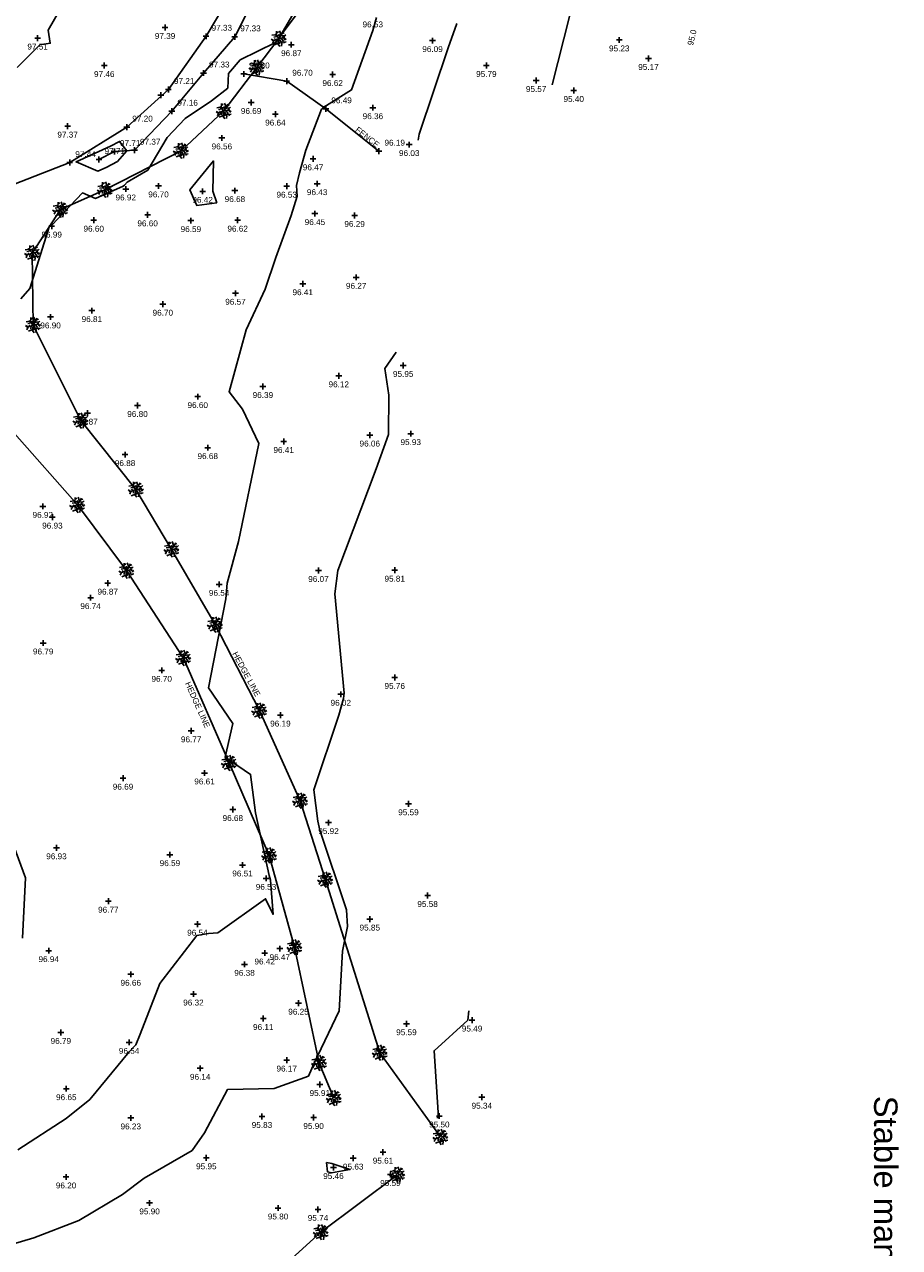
# Model space of a CAD drawing. Header units: metres. Extents: x 610185 to 614128, y 655663 to 660921.
# Tile 58 of 94: x 613194 to 613306, y 657844 to 658001. Entities that reach past the tile are written whole.
import ezdxf
from ezdxf.enums import TextEntityAlignment as Align

# ---------------------------------------------------------------- set-up
doc = ezdxf.new("R2010")
doc.units = ezdxf.units.M
doc.header["$MEASUREMENT"] = 0
for name, color, linetype in [('3D_FENCE_ELEVATION', 7, 'Continuous'), ('3D_FENCE_LINE', 7, 'FENCELINE1'), ('3D_FENCE_SYMBOL', 7, 'Continuous'), ('CONTOUR_ELEVATION', 56, 'Continuous'), ('CONTOUR_MJR', 34, 'Continuous'), ('CONTOUR_MJR_LABELS', 56, 'Continuous'), ('CONTOUR_MNR', 53, 'Continuous'), ('CONTOUR_SYMBOL', 56, 'Continuous'), ('DETAIL_DES', 250, 'Continuous'), ('HEDGE_LINE', 93, 'Continuous'), ('HEDGE_SYMBOL', 93, 'Continuous'), ('HELP_POINT', 250, 'Continuous'), ('TEXTS', 7, 'Continuous')]:
    doc.layers.add(name, color=color, linetype=linetype)
doc.styles.add('REGULAR', font='swissl.ttf')
doc.linetypes.add('FENCELINE1', pattern='A,6.35,-2.54,[133,ltypeshp.shx,S=2.54,R=0,X=-2.54,Y=0],-2.54,25.4', length=36.83)

# ---------------------------------------------------------------- blocks, each defined once
blk = doc.blocks.new('092')
at = {"color": 0, "linetype": 'Continuous'}
for p, q in [((-0.23, 0.25), (-0.46, 0.21)), ((-0.13, 0.13), (-0.34, 0.1)), ((-0.2, -0.08), (-0.28, 0.01)), ((-0.04, 0.03), (-0.26, 0.29)), ((-0.17, 0.18), (-0.15, 0.48)), ((-0.16, 0.35), (-0.04, 0.44)), ((-0.1, 0.1), (-0.09, 0.24)), ((0.05, 0.08), (-0.01, 0.28)), ((0.03, 0.05), (0.26, 0.43)), ((0.14, 0.24), (0.04, 0.5)), ((0.06, 0), (0.37, 0.07)), ((0.1, 0.17), (0.33, 0.2)), ((0.14, 0.02), (0.28, -0.16)), ((0.2, 0.33), (0.34, 0.37)), ((0.2, 0.04), (0.43, 0.25)), ((0.28, 0.05), (0.42, -0.1)), ((0.37, -0.05), (0.47, 0.01)), ((-0.32, -0.12), (-0.5, -0.03)), ((-0.4, -0.08), (-0.46, -0.13)), ((-0.32, -0.12), (-0.4, -0.3)), ((-0.05, -0.02), (-0.32, -0.12)), ((-0.04, -0.29), (-0.31, -0.4)), ((-0.14, -0.06), (-0.15, -0.24)), ((-0.01, -0.06), (-0.05, -0.36)), ((-0.05, -0.36), (0.05, -0.5)), ((-0.03, -0.21), (0.06, -0.33)), ((0.04, -0.05), (0.18, -0.3)), ((0.09, -0.14), (0.08, -0.25)), ((0.14, -0.23), (0.46, -0.21)), ((0.18, -0.3), (0.16, -0.48)), ((0.31, -0.22), (0.36, -0.3))]:
    blk.add_line(p, q, dxfattribs=at)
blk = doc.blocks.new('S061')
at = {"color": 0, "linetype": 'Continuous'}
for p, q in [((-0.5, 0), (0.5, 0)), ((0, -0.5), (0, 0.5))]:
    blk.add_line(p, q, dxfattribs=at)

msp = doc.modelspace()

# ---------------------------------------------------------------- linework, layer by layer
at = {"layer": '3D_FENCE_LINE'}
for points in [[(613203.17, 657983.33, 97.71), (613205.15, 657984.36, 97.71), (613207.71, 657984.52, 97.37), (613212.5, 657989.51, 97.16), (613216.55, 657994.4, 97.33), (613220.54, 657999.02, 97.33), (613230.72, 658019.33, 97.33), (613231.67, 658025.46, 97.42), (613235.25, 658034.88, 97.39), (613239.27, 658039.93, 97.05), (613241.24, 658049.98, 97.12), (613241.58, 658054.92, 97.28), (613243.63, 658069.97, 97.49), (613243.54, 658077.95, 97.51), (613243.69, 658085.86, 97.62)], [(613100.09, 658002.43, 100), (613120.6, 657996.56, 99.28), (613125.36, 657994.81, 99.08), (613135.62, 657991.63, 98.76), (613141.28, 657989.71, 98.51), (613151.86, 657986.69, 98.13), (613159.54, 657984.6, 97.95), (613167.34, 657982.3, 97.74), (613176.62, 657978.95, 97.5), (613182.72, 657977.28, 97.39), (613187.99, 657975.47, 97.23), (613190.42, 657979.44, 97.35), (613199.43, 657982.94, 97.44), (613206.73, 657987.48, 97.2), (613212.05, 657992.28, 97.21), (613216.87, 657999.1, 97.33), (613222.8, 658009.08, 97.48)], [(613221.69, 657994.28, 96.8), (613227.2, 657993.35, 96.7), (613232.2, 657989.82, 96.49), (613239, 657984.4, 96.19)]]:
    msp.add_polyline3d(points, dxfattribs=at)
at = {"layer": 'CONTOUR_MJR'}
for points in [[(613192.7, 657995.11, 97.5), (613195.61, 657998.02, 97.5), (613196.93, 657998.2, 97.5), (613196.66, 657999.87, 97.5), (613199.73, 658005.24, 97.5)], [(613206.73, 657984.46, 97.5), (613205.8, 657985.65, 97.5), (613204.64, 657985.04, 97.5), (613200.25, 657983.02, 97.5), (613203.04, 657981.86, 97.5), (613204.08, 657982.33, 97.5), (613205.54, 657983.08, 97.5), (613206.73, 657984.46, 97.5)]]:
    msp.add_polyline3d(points, dxfattribs=at)
at = {"layer": 'CONTOUR_MNR'}
for points in [[(613261.17, 657992.89, 95.5), (613263.4, 658001.65, 95.5), (613263.56, 658002.39, 95.5), (613266.63, 658010.21, 95.5), (613269.37, 658017.22, 95.5), (613269.53, 658017.63, 95.5), (613269.67, 658018, 95.5), (613269.98, 658018.99, 95.5), (613274.05, 658028.98, 95.5), (613281.43, 658035.16, 95.5), (613282.18, 658036.15, 95.5), (613282.35, 658036.43, 95.5), (613282.42, 658036.51, 95.5), (613282.03, 658036.7, 95.5), (613281.81, 658036.82, 95.5), (613273.37, 658041.44, 95.5)], [(613193.16, 657965.52, 97), (613194.31, 657966.84, 97), (613196.83, 657974.83, 97), (613196.97, 657974.91, 97), (613197.16, 657974.95, 97), (613201.05, 657979.05, 97), (613202.74, 657978.35, 97), (613206.25, 657979.94, 97), (613206.45, 657980.05, 97), (613206.79, 657980.44, 97), (613209.42, 657981.98, 97), (613211.9, 657986.14, 97), (613214.22, 657988.59, 97), (613217.56, 657990.82, 97), (613219.68, 657992.47, 97), (613219.74, 657994.32, 97), (613221.25, 657996.08, 97), (613225.76, 657998.3, 97), (613230.06, 658004.09, 97)], [(613192.79, 657856.64, 96.5), (613198.98, 657860.65, 96.5), (613202, 657863.09, 96.5), (613207.05, 657869.19, 96.5), (613207.89, 657870.08, 96.5), (613208.45, 657871.46, 96.5), (613210.95, 657877.93, 96.5), (613215.69, 657884.07, 96.5), (613217.18, 657884.31, 96.5), (613218.38, 657884.4, 96.5), (613224.5, 657888.77, 96.5), (613225.46, 657886.75, 96.5), (613225.14, 657891.14, 96.5), (613224.94, 657891.73, 96.5), (613223.21, 657899.77, 96.5), (613222.57, 657904.68, 96.5), (613219.32, 657906.87, 96.5), (613220.3, 657911.18, 96.5), (613217.17, 657915.73, 96.5), (613219.41, 657927.15, 96.5), (613219.56, 657929.12, 96.5), (613221.02, 657934.45, 96.5), (613223.65, 657947, 96.5), (613221.54, 657951.41, 96.5), (613219.82, 657953.62, 96.5), (613222.02, 657961.53, 96.5), (613224.45, 657966.76, 96.5), (613225.8, 657970.8, 96.5), (613227.78, 657976.16, 96.5), (613228.52, 657978.64, 96.5), (613228.44, 657980.02, 96.5), (613228.83, 657981.61, 96.5), (613229.64, 657984.53, 96.5), (613231.64, 657989.76, 96.5), (613231.89, 657990.04, 96.5), (613232.29, 657990.26, 96.5), (613235.47, 657992.23, 96.5), (613238.21, 657999.83, 96.5), (613238.67, 658001.51, 96.5)], [(613244.01, 657985.81, 96), (613244.17, 657986.56, 96), (613247.86, 657997.62, 96), (613248.97, 658000.72, 96)], [(613218.24, 657977.78, 96.5), (613215.71, 657977.44, 96.5), (613214.82, 657979.45, 96.5), (613217.85, 657983.16, 96.5), (613217.75, 657979.29, 96.5), (613218.24, 657977.78, 96.5)], [(613192.12, 657844.57, 96), (613194.84, 657845.39, 96), (613200.61, 657847.61, 96), (613206.17, 657850.94, 96), (613208.95, 657853.03, 96), (613215.12, 657856.56, 96), (613216.69, 657858.82, 96), (613219.62, 657864.34, 96), (613225.61, 657864.5, 96), (613229.98, 657866.06, 96), (613230.71, 657867.75, 96), (613233.93, 657874.41, 96), (613234.34, 657882.04, 96), (613234.99, 657885.22, 96), (613234.83, 657887.33, 96), (613231.45, 657897.52, 96), (613231.2, 657898.69, 96), (613230.68, 657902.69, 96), (613233.86, 657912.24, 96), (613234.46, 657914.37, 96), (613234.57, 657915.06, 96), (613233.37, 657927.78, 96), (613233.76, 657930.76, 96), (613238.63, 657943.76, 96), (613240.24, 657948.17, 96), (613240.28, 657953.18, 96), (613239.74, 657956.6, 96), (613241.21, 657958.67, 96)], [(613193.38, 657883.71, 97), (613193.76, 657891.46, 97), (613190.65, 657899.87, 97)], [(613246.48, 657860.68, 95.5), (613246.5, 657860.83, 95.5), (613246.6, 657861.01, 95.5), (613246.57, 657861.43, 95.5), (613246.06, 657869.32, 95.5), (613250.37, 657873.21, 95.5), (613250.49, 657874.44, 95.5)], [(613232.97, 657854.9, 95.5), (613233.73, 657854.64, 95.5), (613235.28, 657854.12, 95.5), (613232.93, 657853.69, 95.5), (613232.43, 657853.82, 95.5), (613232.3, 657855.01, 95.5), (613232.97, 657854.9, 95.5)]]:
    msp.add_polyline3d(points, dxfattribs=at)
at = {"layer": 'HEDGE_LINE'}
for points in [[(613253.27, 658046.21, 96.44), (613252.44, 658043.45, 96.47), (613248.63, 658042.96, 96.66), (613244.79, 658036.72, 96.72), (613242.37, 658030.89, 96.78), (613238.38, 658021.72, 96.75), (613234.53, 658013.14, 96.8), (613226.21, 657998.8, 96.86), (613223.36, 657995.1, 96.84), (613219.16, 657989.54, 96.76), (613213.67, 657984.46, 96.82), (613203.94, 657979.46, 97.04), (613198.24, 657976.93, 96.89), (613194.64, 657971.37, 96.86), (613194.76, 657962.16, 96.94), (613200.83, 657949.94, 96.91), (613207.91, 657941.12, 96.77), (613212.47, 657933.45, 96.78), (613218.03, 657923.83, 96.42), (613223.7, 657912.83, 96.23), (613228.93, 657901.31, 96.09), (613232.15, 657891.2, 95.87), (613239.12, 657869.06, 95.79), (613246.88, 657858.29, 95.29)], [(613050.21, 658019.64, 97.7), (613060.97, 658015.24, 98.44), (613069.03, 658011.67, 99.28), (613079.82, 658008.44, 99.96), (613093.35, 658003.75, 100.22), (613110.4, 657998.41, 99.76), (613122.51, 657995.16, 99.14), (613137.2, 657989.96, 98.56), (613150.86, 657985.98, 98.07), (613162.02, 657982.48, 97.77), (613175.35, 657978.38, 97.52), (613188, 657974.91, 97.14), (613186.89, 657969.73, 97.06), (613187.45, 657958.19, 97.16), (613192.38, 657948.28, 97.08), (613200.41, 657939.15, 96.99), (613206.7, 657930.74, 97.05), (613213.97, 657919.56, 96.83), (613219.82, 657906.13, 96.79), (613224.96, 657894.3, 96.57), (613228.21, 657882.57, 96.39), (613231.35, 657867.75, 96.17), (613233.24, 657863.26, 95.79)], [(613241.36, 657853.46, 95.59), (613231.57, 657846.11, 95.77), (613218.06, 657833.84, 95.94), (613211.45, 657826.14, 95.64), (613204.75, 657816.85, 95.43), (613197.85, 657808.23, 95.15), (613179.73, 657792.07, 93.48), (613174.01, 657785.84, 93.27), (613167.32, 657778.32, 93.38), (613159.59, 657769.11, 93.37), (613154.73, 657762.95, 93.55), (613145.22, 657751.52, 93.47)]]:
    msp.add_polyline3d(points, dxfattribs=at)

# ---------------------------------------------------------------- block references
at = {"layer": '3D_FENCE_SYMBOL', "xscale": 0.75, "yscale": 0.75, "zscale": 0.75}
for p in [(613216.87, 657999.1, 97.33), (613220.54, 657999.02, 97.33), (613216.55, 657994.4, 97.33), (613221.69, 657994.28, 96.8), (613212.05, 657992.28, 97.21), (613227.2, 657993.35, 96.7), (613212.5, 657989.51, 97.16), (613232.2, 657989.82, 96.49), (613206.73, 657987.48, 97.2), (613205.15, 657984.36, 97.71), (613207.71, 657984.52, 97.37), (613239, 657984.4, 96.19), (613199.43, 657982.94, 97.44), (613203.17, 657983.33, 97.71)]:
    msp.add_blockref('S061', p, dxfattribs=at)
at = {"layer": 'CONTOUR_SYMBOL', "xscale": 0.75, "yscale": 0.75, "zscale": 0.75}
for p in [(613211.63, 658000.22, 97.39), (613195.32, 657998.86, 97.51), (613245.86, 657998.54, 96.09), (613269.76, 657998.63, 95.23), (613227.79, 657998.02, 96.87), (613203.85, 657995.35, 97.46), (613252.75, 657995.36, 95.79), (613273.5, 657996.25, 95.17), (613233.08, 657994.2, 96.62), (613259.12, 657993.44, 95.57), (613263.93, 657992.16, 95.4), (613222.64, 657990.63, 96.69), (613225.75, 657989.14, 96.64), (613238.23, 657989.96, 96.36), (613199.16, 657987.6, 97.37), (613218.9, 657986.09, 96.56), (613242.88, 657985.24, 96.03), (613230.57, 657983.42, 96.47), (613206.6, 657979.56, 96.92), (613210.79, 657979.95, 96.7), (613227.2, 657979.92, 96.53), (613231.09, 657980.24, 96.43), (613216.44, 657979.26, 96.42), (613220.57, 657979.35, 96.68), (613230.81, 657976.41, 96.45), (613197.12, 657974.81, 96.99), (613202.5, 657975.57, 96.6), (613209.4, 657976.25, 96.6), (613214.93, 657975.51, 96.59), (613220.92, 657975.57, 96.62), (613235.89, 657976.18, 96.29), (613229.25, 657967.44, 96.41), (613236.09, 657968.26, 96.27), (613220.64, 657966.22, 96.57), (613202.26, 657964, 96.81), (613211.34, 657964.82, 96.7), (613196.98, 657963.19, 96.9), (613242.11, 657956.99, 95.95), (613233.86, 657955.66, 96.12), (613215.81, 657953, 96.6), (613224.15, 657954.29, 96.39), (613208.1, 657951.86, 96.8), (613201.7, 657950.88, 96.87), (613243.07, 657948.26, 95.93), (613226.81, 657947.26, 96.41), (613237.83, 657948.08, 96.06), (613206.51, 657945.58, 96.88), (613217.09, 657946.47, 96.68), (613195.98, 657938.96, 96.92), (613197.21, 657937.58, 96.93), (613231.26, 657930.75, 96.07), (613241.02, 657930.79, 95.81), (613204.29, 657929.13, 96.87), (613218.55, 657928.98, 96.54), (613202.1, 657927.28, 96.74), (613196.03, 657921.48, 96.79), (613211.2, 657917.98, 96.7), (613241.02, 657917.07, 95.76), (613234.12, 657914.92, 96.02), (613226.39, 657912.26, 96.19), (613214.97, 657910.24, 96.77), (613216.68, 657904.85, 96.61), (613206.25, 657904.18, 96.69), (613220.3, 657900.17, 96.68), (613242.78, 657900.91, 95.59), (613232.55, 657898.5, 95.92), (613197.73, 657895.28, 96.93), (613212.25, 657894.4, 96.59), (613221.54, 657893.08, 96.51), (613224.55, 657891.37, 96.53), (613245.23, 657889.17, 95.58), (613204.37, 657888.45, 96.77), (613237.83, 657886.16, 95.85), (613215.77, 657885.51, 96.54), (613196.74, 657882.12, 96.94), (613224.38, 657881.82, 96.42), (613226.31, 657882.38, 96.47), (613221.8, 657880.37, 96.38), (613207.24, 657879.1, 96.66), (613215.26, 657876.57, 96.32), (613228.71, 657875.4, 96.25), (613224.2, 657873.44, 96.11), (613250.92, 657873.24, 95.49), (613198.29, 657871.66, 96.79), (613242.52, 657872.77, 95.59), (613207.03, 657870.39, 96.54), (613216.13, 657867.07, 96.14), (613227.2, 657868.12, 96.17), (613198.99, 657864.46, 96.65), (613231.43, 657864.99, 95.91), (613252.17, 657863.37, 95.34), (613207.24, 657860.72, 96.23), (613224.03, 657860.91, 95.83), (613230.64, 657860.77, 95.9), (613246.73, 657860.97, 95.5), (613239.52, 657856.34, 95.61), (613216.91, 657855.62, 95.95), (613233.18, 657854.37, 95.46), (613235.71, 657855.58, 95.63), (613198.96, 657853.17, 96.2), (613240.47, 657853.48, 95.59), (613209.65, 657849.85, 95.9), (613226.09, 657849.2, 95.8), (613231.2, 657849.02, 95.74)]:
    msp.add_blockref('S061', p, dxfattribs=at)
at = {"layer": 'HEDGE_SYMBOL', "xscale": 2, "yscale": 2, "zscale": 2}
for p in [(613226.21, 657998.8, 96.86), (613223.36, 657995.1, 96.84), (613219.16, 657989.54, 96.76), (613213.67, 657984.46, 96.82), (613203.94, 657979.46, 97.04), (613198.24, 657976.93, 96.89), (613194.64, 657971.37, 96.86), (613194.76, 657962.16, 96.94), (613200.83, 657949.94, 96.91), (613207.91, 657941.12, 96.77), (613200.41, 657939.15, 96.99), (613212.47, 657933.45, 96.78), (613206.7, 657930.74, 97.05), (613218.03, 657923.83, 96.42), (613213.97, 657919.56, 96.83), (613223.7, 657912.83, 96.23), (613219.82, 657906.13, 96.79), (613228.93, 657901.31, 96.09), (613224.96, 657894.3, 96.57), (613232.15, 657891.2, 95.87), (613228.21, 657882.57, 96.39), (613231.35, 657867.75, 96.17), (613239.12, 657869.06, 95.79), (613233.24, 657863.26, 95.79), (613246.88, 657858.29, 95.29), (613241.36, 657853.46, 95.59), (613231.57, 657846.11, 95.77)]:
    msp.add_blockref('092', p, dxfattribs=at)
at = {"layer": 'HELP_POINT', "xscale": 0.75, "yscale": 0.75, "zscale": 0.75}
msp.add_blockref('S061', (613211.09, 657991.57, 97.05), dxfattribs=at)

# ---------------------------------------------------------------- texts
at = {"layer": '3D_FENCE_ELEVATION', "style": 'REGULAR'}
for s, p in [('97.33', (613217.58, 657999.81, 97.33)), ('97.33', (613221.25, 657999.73, 97.33)), ('97.33', (613217.26, 657995.11, 97.33)), ('96.80', (613222.4, 657994.99, 96.8)), ('96.70', (613227.91, 657994.06, 96.7)), ('97.21', (613212.76, 657992.99, 97.21)), ('97.16', (613213.21, 657990.22, 97.16)), ('96.49', (613232.91, 657990.53, 96.49)), ('97.20', (613207.44, 657988.19, 97.2)), ('97.71', (613203.88, 657984.04, 97.71)), ('97.71', (613205.86, 657985.07, 97.71)), ('97.37', (613208.42, 657985.23, 97.37)), ('96.19', (613239.71, 657985.11, 96.19)), ('97.44', (613200.14, 657983.65, 97.44))]:
    msp.add_text(s, height=0.75, dxfattribs=at).set_placement(p)
at = {"layer": 'CONTOUR_ELEVATION', "style": 'REGULAR'}
for s, p in [('96.53', (613238.21, 658000.99, 96.53)), ('97.39', (613211.63, 657999.51, 97.39)), ('97.51', (613195.32, 657998.15, 97.51)), ('96.87', (613227.79, 657997.31, 96.87)), ('96.09', (613245.86, 657997.83, 96.09)), ('95.23', (613269.76, 657997.92, 95.23)), ('95.17', (613273.5, 657995.54, 95.17)), ('97.46', (613203.85, 657994.64, 97.46)), ('95.79', (613252.75, 657994.65, 95.79)), ('96.62', (613233.08, 657993.49, 96.62)), ('95.57', (613259.12, 657992.73, 95.57)), ('95.40', (613263.93, 657991.45, 95.4)), ('96.69', (613222.64, 657989.92, 96.69)), ('96.36', (613238.23, 657989.25, 96.36)), ('96.64', (613225.75, 657988.43, 96.64)), ('97.37', (613199.16, 657986.89, 97.37)), ('96.56', (613218.9, 657985.38, 96.56)), ('96.03', (613242.88, 657984.53, 96.03)), ('96.47', (613230.57, 657982.71, 96.47)), ('96.92', (613206.6, 657978.85, 96.92)), ('96.70', (613210.79, 657979.24, 96.7)), ('96.42', (613216.44, 657978.55, 96.42)), ('96.68', (613220.57, 657978.64, 96.68)), ('96.53', (613227.2, 657979.21, 96.53)), ('96.43', (613231.09, 657979.53, 96.43)), ('96.60', (613209.4, 657975.54, 96.6)), ('96.45', (613230.81, 657975.7, 96.45)), ('96.29', (613235.89, 657975.47, 96.29)), ('96.99', (613197.12, 657974.1, 96.99)), ('96.60', (613202.5, 657974.86, 96.6)), ('96.59', (613214.93, 657974.8, 96.59)), ('96.62', (613220.92, 657974.86, 96.62)), ('96.27', (613236.09, 657967.55, 96.27)), ('96.41', (613229.25, 657966.73, 96.41)), ('96.57', (613220.64, 657965.51, 96.57)), ('96.81', (613202.26, 657963.29, 96.81)), ('96.70', (613211.34, 657964.11, 96.7)), ('96.90', (613196.98, 657962.48, 96.9)), ('96.12', (613233.86, 657954.95, 96.12)), ('95.95', (613242.11, 657956.28, 95.95)), ('96.39', (613224.15, 657953.58, 96.39)), ('96.60', (613215.81, 657952.29, 96.6)), ('96.87', (613201.7, 657950.17, 96.87)), ('96.80', (613208.1, 657951.15, 96.8)), ('96.06', (613237.83, 657947.37, 96.06)), ('95.93', (613243.07, 657947.55, 95.93)), ('96.68', (613217.09, 657945.76, 96.68)), ('96.41', (613226.81, 657946.55, 96.41)), ('96.88', (613206.51, 657944.87, 96.88)), ('96.92', (613195.98, 657938.25, 96.92)), ('96.93', (613197.21, 657936.87, 96.93)), ('96.07', (613231.26, 657930.04, 96.07)), ('95.81', (613241.02, 657930.08, 95.81)), ('96.87', (613204.29, 657928.42, 96.87)), ('96.54', (613218.55, 657928.27, 96.54)), ('96.74', (613202.1, 657926.57, 96.74)), ('96.79', (613196.03, 657920.77, 96.79)), ('96.70', (613211.2, 657917.27, 96.7)), ('95.76', (613241.02, 657916.36, 95.76)), ('96.02', (613234.12, 657914.21, 96.02)), ('96.19', (613226.39, 657911.55, 96.19)), ('96.77', (613214.97, 657909.53, 96.77)), ('96.69', (613206.25, 657903.47, 96.69)), ('96.61', (613216.68, 657904.14, 96.61)), ('95.59', (613242.78, 657900.2, 95.59)), ('96.68', (613220.3, 657899.46, 96.68)), ('95.92', (613232.55, 657897.79, 95.92)), ('96.93', (613197.73, 657894.57, 96.93)), ('96.59', (613212.25, 657893.69, 96.59)), ('96.51', (613221.54, 657892.37, 96.51)), ('96.53', (613224.55, 657890.66, 96.53)), ('96.77', (613204.37, 657887.74, 96.77)), ('95.58', (613245.23, 657888.46, 95.58)), ('96.54', (613215.77, 657884.8, 96.54)), ('95.85', (613237.83, 657885.45, 95.85)), ('96.94', (613196.74, 657881.41, 96.94)), ('96.47', (613226.31, 657881.67, 96.47)), ('96.42', (613224.38, 657881.11, 96.42)), ('96.66', (613207.24, 657878.39, 96.66)), ('96.38', (613221.8, 657879.66, 96.38)), ('96.32', (613215.26, 657875.86, 96.32)), ('96.25', (613228.71, 657874.69, 96.25)), ('96.11', (613224.2, 657872.73, 96.11)), ('95.59', (613242.52, 657872.06, 95.59)), ('95.49', (613250.92, 657872.53, 95.49)), ('96.79', (613198.29, 657870.95, 96.79)), ('96.54', (613207.03, 657869.68, 96.54)), ('96.17', (613227.2, 657867.41, 96.17)), ('96.14', (613216.13, 657866.36, 96.14)), ('95.91', (613231.43, 657864.28, 95.91)), ('96.65', (613198.99, 657863.75, 96.65)), ('95.34', (613252.17, 657862.66, 95.34)), ('96.23', (613207.24, 657860.01, 96.23)), ('95.83', (613224.03, 657860.2, 95.83)), ('95.90', (613230.64, 657860.06, 95.9)), ('95.50', (613246.73, 657860.26, 95.5)), ('95.95', (613216.91, 657854.91, 95.95)), ('95.63', (613235.71, 657854.87, 95.63)), ('95.61', (613239.52, 657855.63, 95.61)), ('95.46', (613233.18, 657853.66, 95.46)), ('96.20', (613198.96, 657852.46, 96.2)), ('95.59', (613240.47, 657852.77, 95.59)), ('95.90', (613209.65, 657849.14, 95.9)), ('95.80', (613226.09, 657848.49, 95.8)), ('95.74', (613231.2, 657848.31, 95.74))]:
    msp.add_text(s, height=0.75, dxfattribs=at).set_placement(p, align=Align.TOP_CENTER)
at = {"layer": 'CONTOUR_MJR_LABELS', "style": 'REGULAR'}
msp.add_text('95.0', height=0.75, rotation=76.7404, dxfattribs=at).set_placement((613279.3, 657999.94, 95), align=Align.MIDDLE_RIGHT)
at = {"layer": 'DETAIL_DES', "style": 'REGULAR'}
msp.add_text('Stable manager had concerns about cutting very dense hedge to survey ditch', height=3, rotation=270, dxfattribs=at).set_placement((613302.37, 657863.56, 96.92))
at = {"layer": 'TEXTS', "style": 'REGULAR'}
for s, rotation, p in [('FENCE', 321.4644, (613235.9, 657987.01, 95.31)), ('HEDGE LINE', 298.3007, (613220.21, 657920.12, 95.31)), ('HEDGE LINE', 294.0914, (613214.16, 657916.32, 95.31))]:
    msp.add_text(s, height=0.75, rotation=rotation, dxfattribs=at).set_placement(p)

doc.saveas('drawing.dxf')
